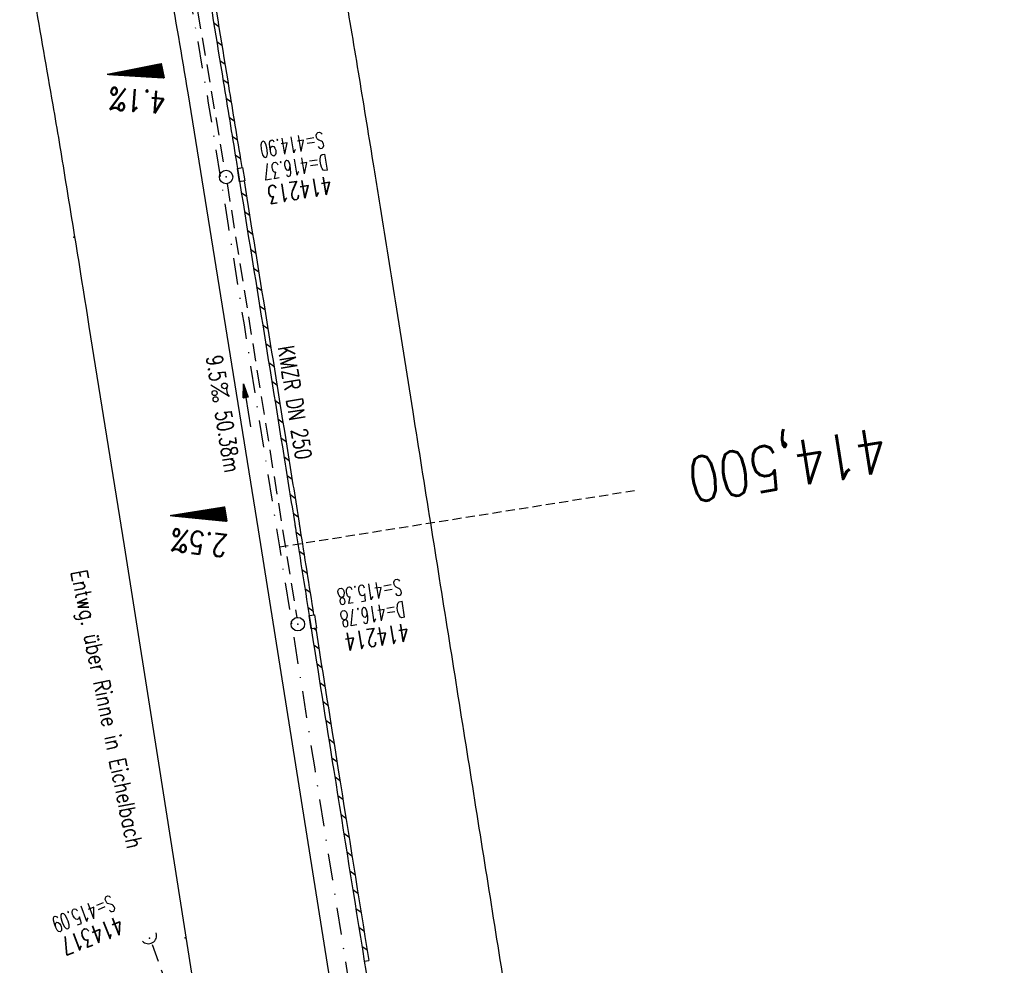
# Model space of a CAD drawing. Extents: x 447426 to 448116, y 440349 to 441552.
# Tile 5 of 21: x 447787 to 447896, y 440822 to 440928. Entities that reach past the tile are written whole.
import ezdxf
from ezdxf.enums import TextEntityAlignment as Align

# ---------------------------------------------------------------- set-up
doc = ezdxf.new("R2010")
doc.units = 0
doc.header["$LTSCALE"] = 2
doc.header["$MEASUREMENT"] = 0
for name, pattern in [('AUSGEZOGEN', [0]), ('GESTRICH-X2', [1.5, 1, -0.5]), ('GESTRICHELT', [0.75, 0.5, -0.25]), ('STRICHPT-X3', [3, 1.5, -0.75, 0, -0.75])]:
    doc.linetypes.add(name, pattern=pattern)
doc.layers.get('0').update_dxf_attribs({"linetype": 'AUSGEZOGEN'})
for name, color, linetype in [('ACHSE', 250, 'STRICHPT-X3'), ('FBR', 8, 'CONTINUOUS'), ('GEF', 7, 'CONTINUOUS'), ('HEKTOM', 250, 'GESTRICHELT'), ('KANAL', 7, 'GESTRICH-X2'), ('PFEIL', 7, 'CONTINUOUS'), ('PKT', 7, 'CONTINUOUS'), ('SCHACHTNR', 6, 'CONTINUOUS'), ('SCHLITZRINNE', 8, 'AUSGEZOGEN'), ('SCHRIFT', 7, 'AUSGEZOGEN'), ('SCHSYMBOL', 7, 'AUSGEZOGEN'), ('TEXTO', 4, 'CONTINUOUS'), ('TEXTU', 4, 'CONTINUOUS')]:
    doc.layers.add(name, color=color, linetype=linetype)
doc.styles.add('ROMANS', font='romans.shx', dxfattribs={"width": 0.8})

# ---------------------------------------------------------------- blocks, each defined once
blk = doc.blocks.new('42')
at = {"color": 0}
blk.add_arc((-0.02, -0.31), 0.91, 12.5363, 167.4637, dxfattribs=at)
blk.add_point((0, 0), dxfattribs=at)
blk = doc.blocks.new('GST')
at = {"color": 0}
blk.add_circle((0, 0), 0.75, dxfattribs=at)
blk.add_point((0, 0), dxfattribs=at)
blk = doc.blocks.new('PROM')
blk.add_line((1.57, 1.82), (0.02, 0.02))
for centre, radius in [((0.32, 1.51), 0.317), ((0.94, 0.29), 0.283), ((1.64, 0.29), 0.283)]:
    blk.add_circle(centre, radius)
blk.add_arc((0.99, 2.68), 1.03, 239.1414, 303.3549)
blk = doc.blocks.new('PFEIL2')
at = {"color": 0}
for p, q in [((0.88, 0), (-2.4, -0.01)), ((0.88, -0.27), (0.88, 0.28)), ((0.88, 0.28), (2.43, 0.01)), ((0.91, 0.27), (0.88, 0.26)), ((0.97, 0.26), (0.88, 0.25)), ((1.02, 0.25), (0.88, 0.23)), ((1.07, 0.24), (0.88, 0.21)), ((1.13, 0.23), (0.88, 0.19)), ((1.18, 0.22), (0.88, 0.17)), ((1.24, 0.21), (0.88, 0.15)), ((1.29, 0.21), (0.88, 0.14)), ((1.34, 0.2), (0.88, 0.12)), ((1.4, 0.19), (0.88, 0.1)), ((1.45, 0.18), (0.88, 0.08)), ((1.51, 0.17), (0.88, 0.06)), ((1.56, 0.16), (0.88, 0.04)), ((1.61, 0.15), (0.88, 0.02)), ((1.67, 0.14), (0.88, 0.01)), ((1.72, 0.13), (0.88, -0.01)), ((1.78, 0.12), (0.88, -0.03)), ((1.83, 0.11), (0.88, -0.05)), ((1.88, 0.1), (0.88, -0.07)), ((1.94, 0.09), (0.88, -0.09)), ((2.05, 0.08), (0.88, -0.12)), ((1.99, 0.08), (0.88, -0.11)), ((2.1, 0.07), (0.88, -0.14)), ((2.15, 0.06), (0.88, -0.16)), ((2.21, 0.05), (0.88, -0.18)), ((2.26, 0.04), (0.88, -0.2)), ((2.32, 0.03), (0.88, -0.22)), ((2.37, 0.02), (0.88, -0.23)), ((2.42, 0.01), (0.88, -0.25)), ((2.43, 0.01), (0.88, -0.27))]:
    blk.add_line(p, q, dxfattribs=at)
blk = doc.blocks.new('*X5')
at = {"color": 0}
for p, q in [((725.83, 193.84), (727.44, 195.45)), ((725.83, 193.85), (727.43, 195.45)), ((725.83, 193.86), (727.42, 195.45)), ((725.83, 193.87), (727.41, 195.45)), ((725.83, 193.88), (727.4, 195.45)), ((725.83, 193.89), (727.39, 195.45)), ((725.83, 193.9), (727.38, 195.45)), ((725.83, 193.91), (727.37, 195.45)), ((725.83, 193.91), (727.37, 195.45)), ((725.83, 193.92), (727.36, 195.45)), ((725.83, 193.93), (727.35, 195.45)), ((725.83, 193.94), (727.34, 195.45)), ((725.83, 193.95), (727.33, 195.45)), ((725.83, 193.96), (727.32, 195.45)), ((725.83, 193.97), (727.31, 195.45)), ((725.83, 193.98), (727.3, 195.45)), ((725.83, 193.99), (727.29, 195.45)), ((725.83, 193.99), (727.29, 195.45)), ((725.83, 194), (727.28, 195.45)), ((725.83, 194.01), (727.27, 195.45)), ((725.83, 194.02), (727.26, 195.45)), ((725.83, 194.03), (727.25, 195.45)), ((725.83, 194.04), (727.24, 195.45)), ((725.83, 194.05), (727.23, 195.45)), ((725.83, 194.06), (727.22, 195.45)), ((725.83, 194.06), (727.21, 195.45)), ((725.83, 194.07), (727.21, 195.45)), ((725.83, 194.08), (727.2, 195.45)), ((725.83, 194.09), (727.19, 195.45)), ((725.83, 194.1), (727.18, 195.45)), ((725.83, 194.11), (727.17, 195.45)), ((725.83, 194.12), (727.16, 195.45)), ((725.83, 194.13), (727.15, 195.45)), ((725.83, 194.14), (727.14, 195.45)), ((725.83, 194.14), (727.14, 195.45)), ((725.83, 194.15), (727.13, 195.45)), ((725.83, 194.16), (727.12, 195.45)), ((725.83, 194.17), (727.11, 195.45)), ((725.83, 194.18), (727.1, 195.45)), ((725.83, 194.19), (727.09, 195.45)), ((725.83, 194.2), (727.08, 195.45)), ((725.83, 194.21), (727.07, 195.45)), ((725.83, 194.21), (727.06, 195.45)), ((725.83, 194.22), (727.06, 195.45)), ((725.83, 194.23), (727.05, 195.45)), ((725.83, 194.24), (727.04, 195.45)), ((725.83, 194.25), (727.03, 195.45)), ((725.83, 194.26), (727.02, 195.45)), ((725.83, 194.27), (727.01, 195.45)), ((725.83, 194.28), (727, 195.45)), ((725.83, 194.29), (726.99, 195.45)), ((725.83, 194.29), (726.99, 195.45)), ((725.83, 194.3), (726.98, 195.45)), ((725.83, 194.31), (726.97, 195.45)), ((725.83, 194.32), (726.96, 195.45)), ((725.83, 194.33), (726.95, 195.45)), ((725.83, 194.34), (726.94, 195.45)), ((725.83, 194.35), (726.93, 195.45)), ((725.83, 194.36), (726.92, 195.45)), ((725.83, 194.37), (726.91, 195.45)), ((725.83, 194.37), (726.91, 195.45)), ((725.83, 194.38), (726.9, 195.45)), ((725.83, 194.39), (726.89, 195.45)), ((725.83, 194.4), (726.88, 195.45)), ((725.83, 194.41), (726.87, 195.45)), ((725.83, 194.42), (726.86, 195.45)), ((725.83, 194.43), (726.85, 195.45)), ((725.83, 194.44), (726.84, 195.45)), ((725.83, 194.44), (726.83, 195.45)), ((725.83, 194.45), (726.83, 195.45)), ((725.83, 194.46), (726.82, 195.45)), ((725.83, 194.47), (726.81, 195.45)), ((725.83, 194.48), (726.8, 195.45)), ((725.83, 194.49), (726.79, 195.45)), ((725.83, 194.5), (726.78, 195.45)), ((725.83, 194.51), (726.77, 195.45)), ((725.83, 194.52), (726.76, 195.45)), ((725.83, 194.52), (726.76, 195.45)), ((725.83, 194.53), (726.75, 195.45)), ((725.83, 194.54), (726.74, 195.45)), ((725.83, 194.55), (726.73, 195.45)), ((725.83, 194.56), (726.72, 195.45)), ((725.83, 194.57), (726.71, 195.45)), ((725.83, 194.58), (726.7, 195.45)), ((725.83, 194.59), (726.69, 195.45)), ((725.83, 194.59), (726.68, 195.45)), ((725.83, 194.6), (726.68, 195.45)), ((725.83, 194.61), (726.67, 195.45)), ((725.83, 194.62), (726.66, 195.45)), ((725.83, 194.63), (726.65, 195.45)), ((725.83, 194.64), (726.64, 195.45)), ((725.83, 194.65), (726.63, 195.45)), ((725.83, 194.66), (726.62, 195.45)), ((725.83, 194.67), (726.61, 195.45)), ((725.83, 194.67), (726.61, 195.45)), ((725.83, 194.68), (726.6, 195.45)), ((725.83, 194.69), (726.59, 195.45)), ((725.83, 194.7), (726.58, 195.45)), ((725.83, 194.71), (726.57, 195.45)), ((725.83, 194.72), (726.56, 195.45)), ((725.83, 194.73), (726.55, 195.45)), ((725.83, 194.74), (726.54, 195.45)), ((725.83, 194.75), (726.53, 195.45)), ((725.83, 194.75), (726.53, 195.45)), ((725.83, 194.76), (726.52, 195.45)), ((725.83, 194.77), (726.51, 195.45)), ((725.83, 194.78), (726.5, 195.45)), ((725.83, 194.79), (726.49, 195.45)), ((725.83, 194.8), (726.48, 195.45)), ((725.83, 194.81), (726.47, 195.45)), ((725.83, 194.82), (726.46, 195.45)), ((725.83, 194.82), (726.45, 195.45)), ((725.83, 194.83), (726.45, 195.45)), ((725.83, 194.84), (726.44, 195.45)), ((725.83, 194.85), (726.43, 195.45)), ((725.83, 194.86), (726.42, 195.45)), ((725.83, 194.87), (726.41, 195.45)), ((725.83, 194.88), (726.4, 195.45)), ((725.83, 194.89), (726.39, 195.45)), ((725.83, 194.9), (726.38, 195.45)), ((725.83, 194.9), (726.38, 195.45)), ((725.83, 194.91), (726.37, 195.45)), ((725.83, 194.92), (726.36, 195.45)), ((725.83, 194.93), (726.35, 195.45)), ((725.83, 194.94), (726.34, 195.45)), ((725.83, 194.95), (726.33, 195.45)), ((725.83, 194.96), (726.32, 195.45)), ((725.83, 194.97), (726.31, 195.45)), ((725.83, 194.98), (726.3, 195.45)), ((725.83, 194.98), (726.3, 195.45)), ((725.83, 194.99), (726.29, 195.45)), ((725.83, 195), (726.28, 195.45)), ((725.83, 195.01), (726.27, 195.45)), ((725.83, 195.02), (726.26, 195.45)), ((725.83, 195.03), (726.25, 195.45)), ((725.83, 195.04), (726.24, 195.45)), ((725.83, 195.05), (726.23, 195.45)), ((725.83, 195.05), (726.22, 195.45)), ((725.83, 195.06), (726.22, 195.45)), ((725.83, 195.07), (726.21, 195.45)), ((725.83, 195.08), (726.2, 195.45)), ((725.83, 195.09), (726.19, 195.45)), ((725.83, 195.1), (726.18, 195.45)), ((725.83, 195.11), (726.17, 195.45)), ((725.83, 195.12), (726.16, 195.45)), ((725.83, 195.13), (726.15, 195.45)), ((725.83, 195.13), (726.15, 195.45)), ((725.83, 195.14), (726.14, 195.45)), ((725.83, 195.15), (726.13, 195.45)), ((725.83, 195.16), (726.12, 195.45)), ((725.83, 195.17), (726.11, 195.45)), ((725.83, 195.18), (726.1, 195.45)), ((725.83, 195.19), (726.09, 195.45)), ((725.83, 195.2), (726.08, 195.45)), ((725.83, 195.2), (726.07, 195.45)), ((725.83, 195.21), (726.07, 195.45)), ((725.83, 195.22), (726.06, 195.45)), ((725.83, 195.23), (726.05, 195.45)), ((725.83, 195.24), (726.04, 195.45)), ((725.83, 195.25), (726.03, 195.45)), ((725.83, 195.26), (726.02, 195.45)), ((725.83, 195.27), (726.01, 195.45)), ((725.83, 195.28), (726, 195.45)), ((725.83, 195.28), (726, 195.45)), ((725.83, 195.29), (725.99, 195.45)), ((725.83, 195.3), (725.98, 195.45)), ((725.83, 195.31), (725.97, 195.45)), ((725.83, 195.32), (725.96, 195.45)), ((725.83, 195.33), (725.95, 195.45)), ((725.83, 195.34), (725.94, 195.45)), ((725.83, 195.35), (725.93, 195.45)), ((725.83, 195.36), (725.92, 195.45)), ((725.83, 195.36), (725.92, 195.45)), ((725.83, 195.37), (725.91, 195.45)), ((725.83, 195.38), (725.9, 195.45)), ((725.83, 195.39), (725.89, 195.45)), ((725.83, 195.4), (725.88, 195.45)), ((725.83, 195.41), (725.87, 195.45)), ((725.83, 195.42), (725.86, 195.45)), ((725.83, 195.43), (725.85, 195.45)), ((725.83, 195.43), (725.84, 195.45)), ((725.83, 195.44), (725.84, 195.45)), ((725.83, 193.83), (727.43, 195.43)), ((725.83, 193.82), (727.43, 195.42)), ((725.83, 193.81), (727.43, 195.41)), ((725.83, 193.8), (727.42, 195.4)), ((725.83, 193.79), (727.42, 195.38)), ((725.83, 193.78), (727.42, 195.37)), ((725.83, 193.77), (727.41, 195.36)), ((725.83, 193.76), (727.41, 195.35)), ((725.83, 193.76), (727.41, 195.34)), ((725.83, 193.75), (727.4, 195.32)), ((725.83, 193.74), (727.4, 195.31)), ((725.83, 193.73), (727.4, 195.3)), ((725.83, 193.72), (727.4, 195.29)), ((725.83, 193.71), (727.39, 195.28)), ((725.83, 193.7), (727.39, 195.26)), ((725.83, 193.69), (727.39, 195.25)), ((725.83, 193.68), (727.38, 195.24)), ((725.83, 193.68), (727.38, 195.23)), ((725.83, 193.67), (727.38, 195.22)), ((725.83, 193.66), (727.37, 195.2)), ((725.83, 193.65), (727.37, 195.19)), ((725.83, 193.64), (727.37, 195.18)), ((725.83, 193.63), (727.36, 195.17)), ((725.83, 193.62), (727.36, 195.16)), ((725.83, 193.61), (727.36, 195.14)), ((725.83, 193.61), (727.35, 195.13)), ((725.83, 193.6), (727.35, 195.12)), ((725.83, 193.59), (727.35, 195.11)), ((725.83, 193.58), (727.34, 195.1)), ((725.83, 193.57), (727.34, 195.08)), ((725.83, 193.56), (727.34, 195.07)), ((725.83, 193.55), (727.34, 195.06)), ((725.83, 193.54), (727.33, 195.05)), ((725.83, 193.53), (727.33, 195.04)), ((725.83, 193.53), (727.33, 195.02)), ((725.83, 193.52), (727.32, 195.01)), ((725.83, 193.51), (727.32, 195)), ((725.83, 193.5), (727.32, 194.99)), ((725.83, 193.49), (727.31, 194.98)), ((725.83, 193.48), (727.31, 194.96)), ((725.83, 193.47), (727.31, 194.95)), ((725.83, 193.46), (727.3, 194.94)), ((725.83, 193.45), (727.3, 194.93)), ((725.83, 193.45), (727.3, 194.92)), ((725.83, 193.44), (727.29, 194.91)), ((725.83, 193.43), (727.29, 194.89)), ((725.83, 193.42), (727.29, 194.88)), ((725.83, 193.41), (727.29, 194.87)), ((725.83, 193.4), (727.28, 194.86)), ((725.83, 193.39), (727.28, 194.85)), ((725.83, 193.38), (727.28, 194.83)), ((725.83, 193.38), (727.27, 194.82)), ((725.83, 193.37), (727.27, 194.81)), ((725.83, 193.36), (727.27, 194.8)), ((725.83, 193.35), (727.26, 194.79)), ((725.83, 193.34), (727.26, 194.77)), ((725.83, 193.33), (727.26, 194.76)), ((725.83, 193.32), (727.25, 194.75)), ((725.83, 193.31), (727.25, 194.74)), ((725.83, 193.3), (727.25, 194.73)), ((725.83, 193.3), (727.24, 194.71)), ((725.83, 193.29), (727.24, 194.7)), ((725.83, 193.28), (727.24, 194.69)), ((725.83, 193.27), (727.23, 194.68)), ((725.83, 193.26), (727.23, 194.67)), ((725.83, 193.25), (727.23, 194.65)), ((725.83, 193.24), (727.23, 194.64)), ((725.83, 193.23), (727.22, 194.63)), ((725.83, 193.22), (727.22, 194.62)), ((725.83, 193.22), (727.22, 194.61)), ((725.83, 193.21), (727.21, 194.59)), ((725.83, 193.2), (727.21, 194.58)), ((725.83, 193.19), (727.21, 194.57)), ((725.83, 193.18), (727.2, 194.56)), ((725.83, 193.17), (727.2, 194.55)), ((725.83, 193.16), (727.2, 194.53)), ((725.83, 193.15), (727.19, 194.52)), ((725.83, 193.15), (727.19, 194.51)), ((725.83, 193.14), (727.19, 194.5)), ((725.83, 193.13), (727.18, 194.49)), ((725.83, 193.12), (727.18, 194.47)), ((725.83, 193.11), (727.18, 194.46)), ((725.83, 193.1), (727.17, 194.45)), ((725.83, 193.09), (727.17, 194.44)), ((725.83, 193.08), (727.17, 194.43)), ((725.83, 193.07), (727.17, 194.41)), ((725.83, 193.07), (727.16, 194.4)), ((725.83, 193.06), (727.16, 194.39)), ((725.83, 193.05), (727.16, 194.38)), ((725.83, 193.04), (727.15, 194.37)), ((725.83, 193.03), (727.15, 194.35)), ((725.83, 193.02), (727.15, 194.34)), ((725.83, 193.01), (727.14, 194.33)), ((725.83, 193), (727.14, 194.32)), ((725.83, 193), (727.14, 194.31)), ((725.83, 192.99), (727.13, 194.29)), ((725.83, 192.98), (727.13, 194.28)), ((725.83, 192.97), (727.13, 194.27)), ((725.83, 192.96), (727.12, 194.26)), ((725.83, 192.95), (727.12, 194.25)), ((725.83, 192.94), (727.12, 194.23)), ((725.83, 192.93), (727.11, 194.22)), ((725.83, 192.92), (727.11, 194.21)), ((725.83, 192.92), (727.11, 194.2)), ((725.83, 192.91), (727.11, 194.19)), ((725.83, 192.9), (727.1, 194.17)), ((725.83, 192.89), (727.1, 194.16)), ((725.83, 192.88), (727.1, 194.15)), ((725.83, 192.87), (727.09, 194.14)), ((725.83, 192.86), (727.09, 194.13)), ((725.83, 192.85), (727.09, 194.11)), ((725.83, 192.84), (727.08, 194.1)), ((725.83, 192.84), (727.08, 194.09)), ((725.83, 192.83), (727.08, 194.08)), ((725.83, 192.82), (727.07, 194.07)), ((725.83, 192.81), (727.07, 194.05)), ((725.83, 192.8), (727.07, 194.04)), ((725.83, 192.79), (727.06, 194.03)), ((725.83, 192.78), (727.06, 194.02)), ((725.83, 192.77), (727.06, 194.01)), ((725.83, 192.77), (727.05, 193.99)), ((725.83, 192.76), (727.05, 193.98)), ((725.83, 192.75), (727.05, 193.97)), ((725.83, 192.74), (727.05, 193.96)), ((725.83, 192.73), (727.04, 193.95)), ((725.83, 192.72), (727.04, 193.93)), ((725.83, 192.71), (727.04, 193.92)), ((725.83, 192.7), (727.03, 193.91)), ((725.83, 192.69), (727.03, 193.9)), ((725.83, 192.69), (727.03, 193.89)), ((725.83, 192.68), (727.02, 193.87)), ((725.83, 192.67), (727.02, 193.86)), ((725.83, 192.66), (727.02, 193.85)), ((725.83, 192.65), (727.01, 193.84)), ((725.83, 192.64), (727.01, 193.83)), ((725.83, 192.63), (727.01, 193.81)), ((725.83, 192.62), (727, 193.8)), ((725.83, 192.62), (727, 193.79)), ((725.83, 192.61), (727, 193.78)), ((725.83, 192.6), (726.99, 193.77)), ((725.83, 192.59), (726.99, 193.75)), ((725.83, 192.58), (726.99, 193.74)), ((725.83, 192.57), (726.99, 193.73)), ((725.83, 192.56), (726.98, 193.72)), ((725.83, 192.55), (726.98, 193.71)), ((725.83, 192.54), (726.98, 193.69)), ((725.83, 192.54), (726.97, 193.68)), ((725.83, 192.53), (726.97, 193.67)), ((725.83, 192.52), (726.97, 193.66)), ((725.83, 192.51), (726.96, 193.65)), ((725.83, 192.5), (726.96, 193.63)), ((725.83, 192.49), (726.96, 193.62)), ((725.83, 192.48), (726.95, 193.61)), ((725.83, 192.47), (726.95, 193.6)), ((725.83, 192.46), (726.95, 193.59)), ((725.83, 192.46), (726.94, 193.57)), ((725.83, 192.45), (726.94, 193.56)), ((725.83, 192.44), (726.94, 193.55)), ((725.83, 192.43), (726.94, 193.54)), ((725.83, 192.42), (726.93, 193.53)), ((725.83, 192.41), (726.93, 193.51)), ((725.83, 192.4), (726.93, 193.5)), ((725.83, 192.39), (726.92, 193.49)), ((725.83, 192.39), (726.92, 193.48)), ((725.83, 192.38), (726.92, 193.47)), ((725.83, 192.37), (726.91, 193.45)), ((725.83, 192.36), (726.91, 193.44)), ((725.83, 192.35), (726.91, 193.43)), ((725.83, 192.34), (726.9, 193.42)), ((725.83, 192.33), (726.9, 193.41)), ((725.83, 192.32), (726.9, 193.39)), ((725.83, 192.31), (726.89, 193.38)), ((725.83, 192.31), (726.89, 193.37)), ((725.83, 192.3), (726.89, 193.36)), ((725.83, 192.29), (726.88, 193.35)), ((725.83, 192.28), (726.88, 193.33)), ((725.83, 192.27), (726.88, 193.32)), ((725.83, 192.26), (726.88, 193.31)), ((725.83, 192.25), (726.87, 193.3)), ((725.83, 192.24), (726.87, 193.29)), ((725.83, 192.24), (726.87, 193.27)), ((725.83, 192.23), (726.86, 193.26)), ((725.83, 192.22), (726.86, 193.25)), ((725.83, 192.21), (726.86, 193.24)), ((725.83, 192.2), (726.85, 193.23)), ((725.83, 192.19), (726.85, 193.21)), ((725.83, 192.18), (726.85, 193.2)), ((725.83, 192.17), (726.84, 193.19)), ((725.83, 192.16), (726.84, 193.18)), ((725.83, 192.16), (726.84, 193.17)), ((725.83, 192.15), (726.83, 193.15)), ((725.83, 192.14), (726.83, 193.14)), ((725.83, 192.13), (726.83, 193.13)), ((725.83, 192.12), (726.82, 193.12)), ((725.83, 192.11), (726.82, 193.11)), ((725.83, 192.1), (726.82, 193.09)), ((725.83, 192.09), (726.82, 193.08)), ((725.83, 192.08), (726.81, 193.07)), ((725.83, 192.08), (726.81, 193.06)), ((725.83, 192.07), (726.81, 193.05)), ((725.83, 192.06), (726.8, 193.03)), ((725.83, 192.05), (726.8, 193.02)), ((725.83, 192.04), (726.8, 193.01)), ((725.83, 192.03), (726.79, 193)), ((725.83, 192.02), (726.79, 192.99)), ((725.83, 192.01), (726.79, 192.97)), ((725.83, 192.01), (726.78, 192.96)), ((725.83, 192), (726.78, 192.95)), ((725.83, 191.99), (726.78, 192.94)), ((725.83, 191.98), (726.77, 192.93)), ((725.83, 191.97), (726.77, 192.91)), ((725.83, 191.96), (726.77, 192.9)), ((725.83, 191.95), (726.76, 192.89)), ((725.83, 191.94), (726.76, 192.88)), ((725.83, 191.93), (726.76, 192.87)), ((725.83, 191.93), (726.76, 192.85)), ((725.83, 191.92), (726.75, 192.84)), ((725.83, 191.91), (726.75, 192.83)), ((725.83, 191.9), (726.75, 192.82)), ((725.83, 191.89), (726.74, 192.81)), ((725.83, 191.88), (726.74, 192.79)), ((725.83, 191.87), (726.74, 192.78)), ((725.83, 191.86), (726.73, 192.77)), ((725.83, 191.85), (726.73, 192.76)), ((725.83, 191.85), (726.73, 192.75)), ((725.83, 191.84), (726.72, 192.73)), ((725.83, 191.83), (726.72, 192.72)), ((725.83, 191.82), (726.72, 192.71)), ((725.83, 191.81), (726.71, 192.7)), ((725.83, 191.8), (726.71, 192.69)), ((725.83, 191.79), (726.71, 192.67)), ((725.83, 191.78), (726.7, 192.66)), ((725.83, 191.78), (726.7, 192.65)), ((725.83, 191.77), (726.7, 192.64)), ((725.83, 191.76), (726.7, 192.63)), ((725.83, 191.75), (726.69, 192.61)), ((725.83, 191.74), (726.69, 192.6)), ((725.83, 191.73), (726.69, 192.59)), ((725.83, 191.72), (726.68, 192.58)), ((725.83, 191.71), (726.68, 192.57)), ((725.83, 191.7), (726.68, 192.55)), ((725.83, 191.7), (726.67, 192.54)), ((725.83, 191.69), (726.67, 192.53)), ((725.83, 191.68), (726.67, 192.52)), ((725.83, 191.67), (726.66, 192.51)), ((725.83, 191.66), (726.66, 192.49)), ((725.83, 191.65), (726.66, 192.48)), ((725.83, 191.64), (726.65, 192.47)), ((725.83, 191.63), (726.65, 192.46)), ((725.83, 191.63), (726.65, 192.45)), ((725.83, 191.62), (726.64, 192.43)), ((725.83, 191.61), (726.64, 192.42)), ((725.83, 191.6), (726.64, 192.41)), ((725.83, 191.59), (726.64, 192.4)), ((725.83, 191.58), (726.63, 192.39)), ((725.83, 191.57), (726.63, 192.37)), ((725.83, 191.56), (726.63, 192.36)), ((725.83, 191.55), (726.62, 192.35)), ((725.83, 191.55), (726.62, 192.34)), ((725.83, 191.54), (726.62, 192.33)), ((725.83, 191.53), (726.61, 192.31)), ((725.83, 191.52), (726.61, 192.3)), ((725.83, 191.51), (726.61, 192.29)), ((725.83, 191.5), (726.6, 192.28)), ((725.83, 191.49), (726.6, 192.27)), ((725.83, 191.48), (726.6, 192.25)), ((725.83, 191.47), (726.59, 192.24)), ((725.83, 191.47), (726.59, 192.23)), ((725.83, 191.46), (726.59, 192.22)), ((725.83, 191.45), (726.59, 192.21)), ((725.83, 191.44), (726.58, 192.19)), ((725.83, 191.43), (726.58, 192.18)), ((725.83, 191.42), (726.58, 192.17)), ((725.83, 191.41), (726.57, 192.16)), ((725.83, 191.4), (726.57, 192.15)), ((725.83, 191.4), (726.57, 192.13)), ((725.83, 191.39), (726.56, 192.12)), ((725.83, 191.38), (726.56, 192.11)), ((725.83, 191.37), (726.56, 192.1)), ((725.83, 191.36), (726.55, 192.09)), ((725.83, 191.35), (726.55, 192.07)), ((725.83, 191.34), (726.55, 192.06)), ((725.83, 191.33), (726.54, 192.05)), ((725.83, 191.32), (726.54, 192.04)), ((725.83, 191.32), (726.54, 192.03)), ((725.83, 191.31), (726.53, 192.01)), ((725.83, 191.3), (726.53, 192)), ((725.83, 191.29), (726.53, 191.99)), ((725.83, 191.28), (726.53, 191.98)), ((725.83, 191.27), (726.52, 191.97)), ((725.83, 191.26), (726.52, 191.95)), ((725.83, 191.25), (726.52, 191.94)), ((725.83, 191.25), (726.51, 191.93)), ((725.83, 191.24), (726.51, 191.92)), ((725.83, 191.23), (726.51, 191.91)), ((725.83, 191.22), (726.5, 191.89)), ((725.83, 191.21), (726.5, 191.88)), ((725.83, 191.2), (726.5, 191.87)), ((725.83, 191.19), (726.49, 191.86)), ((725.83, 191.18), (726.49, 191.85)), ((725.83, 191.17), (726.49, 191.84)), ((725.83, 191.17), (726.48, 191.82)), ((725.83, 191.16), (726.48, 191.81)), ((725.83, 191.15), (726.48, 191.8)), ((725.83, 191.14), (726.47, 191.79)), ((725.83, 191.13), (726.47, 191.78)), ((725.83, 191.12), (726.47, 191.76)), ((725.83, 191.11), (726.47, 191.75)), ((725.83, 191.1), (726.46, 191.74)), ((725.83, 191.09), (726.46, 191.73)), ((725.83, 191.09), (726.46, 191.72)), ((725.83, 191.08), (726.45, 191.7)), ((725.83, 191.07), (726.45, 191.69)), ((725.83, 191.06), (726.45, 191.68)), ((725.83, 191.05), (726.44, 191.67)), ((725.83, 191.04), (726.44, 191.66)), ((725.83, 191.03), (726.44, 191.64)), ((725.83, 191.02), (726.43, 191.63)), ((725.83, 191.02), (726.43, 191.62)), ((725.83, 191.01), (726.43, 191.61)), ((725.83, 191), (726.42, 191.6)), ((725.83, 190.99), (726.42, 191.58)), ((725.83, 190.98), (726.42, 191.57)), ((725.83, 190.97), (726.41, 191.56)), ((725.83, 190.96), (726.41, 191.55)), ((725.83, 190.95), (726.41, 191.54)), ((725.83, 190.94), (726.41, 191.52)), ((725.83, 190.94), (726.4, 191.51)), ((725.83, 190.93), (726.4, 191.5)), ((725.83, 190.92), (726.4, 191.49)), ((725.83, 190.91), (726.39, 191.48)), ((725.83, 190.9), (726.39, 191.46)), ((725.83, 190.89), (726.39, 191.45)), ((725.83, 190.88), (726.38, 191.44)), ((725.83, 190.87), (726.38, 191.43)), ((725.83, 190.87), (726.38, 191.42)), ((725.83, 190.86), (726.37, 191.4)), ((725.83, 190.85), (726.37, 191.39)), ((725.83, 190.84), (726.37, 191.38)), ((725.83, 190.83), (726.36, 191.37)), ((725.83, 190.82), (726.36, 191.36)), ((725.83, 190.81), (726.36, 191.34)), ((725.83, 190.8), (726.35, 191.33)), ((725.83, 190.79), (726.35, 191.32)), ((725.83, 190.79), (726.35, 191.31)), ((725.83, 190.78), (726.35, 191.3)), ((725.83, 190.77), (726.34, 191.28)), ((725.83, 190.76), (726.34, 191.27)), ((725.83, 190.75), (726.34, 191.26)), ((725.83, 190.74), (726.33, 191.25)), ((725.83, 190.73), (726.33, 191.24)), ((725.83, 190.72), (726.33, 191.22)), ((725.83, 190.71), (726.32, 191.21)), ((725.83, 190.71), (726.32, 191.2)), ((725.83, 190.7), (726.32, 191.19)), ((725.83, 190.69), (726.31, 191.18)), ((725.83, 190.68), (726.31, 191.16)), ((725.83, 190.67), (726.31, 191.15)), ((725.83, 190.66), (726.3, 191.14)), ((725.83, 190.65), (726.3, 191.13)), ((725.83, 190.64), (726.3, 191.12)), ((725.83, 190.64), (726.29, 191.1)), ((725.83, 190.63), (726.29, 191.09)), ((725.83, 190.62), (726.29, 191.08)), ((725.83, 190.61), (726.29, 191.07)), ((725.83, 190.6), (726.28, 191.06)), ((725.83, 190.59), (726.28, 191.04)), ((725.83, 190.58), (726.28, 191.03)), ((725.83, 190.57), (726.27, 191.02)), ((725.83, 190.56), (726.27, 191.01)), ((725.83, 190.56), (726.27, 191)), ((725.83, 190.55), (726.26, 190.98)), ((725.83, 190.54), (726.26, 190.97)), ((725.83, 190.53), (726.26, 190.96)), ((725.83, 190.52), (726.25, 190.95)), ((725.83, 190.51), (726.25, 190.94)), ((725.83, 190.5), (726.25, 190.92)), ((725.83, 190.49), (726.24, 190.91)), ((725.83, 190.48), (726.24, 190.9)), ((725.83, 190.48), (726.24, 190.89)), ((725.83, 190.47), (726.24, 190.88)), ((725.83, 190.46), (726.23, 190.86)), ((725.83, 190.45), (726.23, 190.85)), ((725.83, 190.44), (726.23, 190.84)), ((725.83, 190.43), (726.22, 190.83)), ((725.83, 190.42), (726.22, 190.82)), ((725.83, 190.41), (726.22, 190.8)), ((725.83, 190.41), (726.21, 190.79)), ((725.83, 190.4), (726.21, 190.78)), ((725.83, 190.39), (726.21, 190.77)), ((725.83, 190.38), (726.2, 190.76)), ((725.83, 190.37), (726.2, 190.74)), ((725.83, 190.36), (726.2, 190.73)), ((725.83, 190.35), (726.19, 190.72)), ((725.83, 190.34), (726.19, 190.71)), ((725.83, 190.33), (726.19, 190.7)), ((725.83, 190.33), (726.18, 190.68)), ((725.83, 190.32), (726.18, 190.67)), ((725.83, 190.31), (726.18, 190.66)), ((725.83, 190.3), (726.18, 190.65)), ((725.83, 190.29), (726.17, 190.64)), ((725.83, 190.28), (726.17, 190.62)), ((725.83, 190.27), (726.17, 190.61)), ((725.83, 190.26), (726.16, 190.6)), ((725.83, 190.26), (726.16, 190.59)), ((725.83, 190.25), (726.16, 190.58)), ((725.83, 190.24), (726.15, 190.56)), ((725.83, 190.23), (726.15, 190.55)), ((725.83, 190.22), (726.15, 190.54)), ((725.83, 190.21), (726.14, 190.53)), ((725.83, 190.2), (726.14, 190.52)), ((725.83, 190.19), (726.14, 190.5)), ((725.83, 190.18), (726.13, 190.49)), ((725.83, 190.18), (726.13, 190.48)), ((725.83, 190.17), (726.13, 190.47)), ((725.83, 190.16), (726.12, 190.46)), ((725.83, 190.15), (726.12, 190.44)), ((725.83, 190.14), (726.12, 190.43)), ((725.83, 190.13), (726.12, 190.42)), ((725.83, 190.12), (726.11, 190.41)), ((725.83, 190.11), (726.11, 190.4)), ((725.83, 190.1), (726.11, 190.38)), ((725.83, 190.1), (726.1, 190.37)), ((725.83, 190.09), (726.1, 190.36)), ((725.83, 190.08), (726.1, 190.35)), ((725.83, 190.07), (726.09, 190.34)), ((725.83, 190.06), (726.09, 190.32)), ((725.83, 190.05), (726.09, 190.31)), ((725.83, 190.04), (726.08, 190.3)), ((725.83, 190.03), (726.08, 190.29)), ((725.83, 190.03), (726.08, 190.28)), ((725.83, 190.02), (726.07, 190.26)), ((725.83, 190.01), (726.07, 190.25)), ((725.83, 190), (726.07, 190.24)), ((725.83, 189.99), (726.06, 190.23)), ((725.83, 189.98), (726.06, 190.22)), ((725.83, 189.97), (726.06, 190.2)), ((725.83, 189.96), (726.06, 190.19)), ((725.83, 189.95), (726.05, 190.18)), ((725.83, 189.95), (726.05, 190.17)), ((725.83, 189.94), (726.05, 190.16)), ((725.83, 189.93), (726.04, 190.14)), ((725.83, 189.92), (726.04, 190.13)), ((725.83, 189.91), (726.04, 190.12)), ((725.83, 189.9), (726.03, 190.11)), ((725.83, 189.89), (726.03, 190.1)), ((725.83, 189.88), (726.03, 190.08)), ((725.83, 189.88), (726.02, 190.07)), ((725.83, 189.87), (726.02, 190.06)), ((725.83, 189.86), (726.02, 190.05)), ((725.83, 189.85), (726.01, 190.04)), ((725.83, 189.84), (726.01, 190.02)), ((725.83, 189.83), (726.01, 190.01)), ((725.83, 189.82), (726, 190)), ((725.83, 189.81), (726, 189.99)), ((725.83, 189.8), (726, 189.98)), ((725.83, 189.8), (726, 189.96)), ((725.83, 189.79), (725.99, 189.95)), ((725.83, 189.78), (725.99, 189.94)), ((725.83, 189.77), (725.99, 189.93)), ((725.83, 189.76), (725.98, 189.92)), ((725.83, 189.75), (725.98, 189.9)), ((725.83, 189.74), (725.98, 189.89)), ((725.83, 189.73), (725.97, 189.88)), ((725.83, 189.72), (725.97, 189.87)), ((725.83, 189.72), (725.97, 189.86)), ((725.83, 189.71), (725.96, 189.84)), ((725.83, 189.7), (725.96, 189.83)), ((725.83, 189.69), (725.96, 189.82)), ((725.83, 189.68), (725.95, 189.81)), ((725.83, 189.67), (725.95, 189.8)), ((725.83, 189.66), (725.95, 189.78)), ((725.83, 189.65), (725.94, 189.77)), ((725.83, 189.65), (725.94, 189.76)), ((725.83, 189.64), (725.94, 189.75)), ((725.83, 189.63), (725.94, 189.74)), ((725.83, 189.62), (725.93, 189.72)), ((725.83, 189.61), (725.93, 189.71)), ((725.83, 189.6), (725.93, 189.7)), ((725.83, 189.59), (725.92, 189.69)), ((725.83, 189.58), (725.92, 189.68)), ((725.83, 189.57), (725.92, 189.66)), ((725.83, 189.57), (725.91, 189.65)), ((725.83, 189.56), (725.91, 189.64)), ((725.83, 189.55), (725.91, 189.63)), ((725.83, 189.54), (725.9, 189.62)), ((725.83, 189.53), (725.9, 189.6)), ((725.83, 189.52), (725.9, 189.59)), ((725.83, 189.51), (725.89, 189.58)), ((725.83, 189.5), (725.89, 189.57)), ((725.83, 189.49), (725.89, 189.56)), ((725.83, 189.49), (725.89, 189.54)), ((725.83, 189.48), (725.88, 189.53)), ((725.83, 189.47), (725.88, 189.52)), ((725.83, 189.46), (725.88, 189.51)), ((725.83, 189.45), (725.87, 189.5)), ((725.83, 189.44), (725.87, 189.48)), ((725.83, 189.43), (725.87, 189.47)), ((725.83, 189.42), (725.86, 189.46)), ((725.83, 189.42), (725.86, 189.45)), ((725.83, 189.41), (725.86, 189.44)), ((725.83, 189.4), (725.85, 189.42)), ((725.83, 189.39), (725.85, 189.41)), ((725.83, 189.38), (725.85, 189.4)), ((725.83, 189.37), (725.84, 189.39)), ((725.83, 189.36), (725.84, 189.38)), ((725.83, 189.35), (725.84, 189.36)), ((725.83, 189.34), (725.83, 189.35)), ((725.83, 189.34), (725.83, 189.34))]:
    blk.add_line(p, q, dxfattribs=at)
blk = doc.blocks.new('GEF')
at = {"color": 0}
for p, q in [((0.01, 0.02), (0.01, 6.15)), ((1.62, 6.15), (0.01, 0.02)), ((0.01, 6.15), (1.62, 6.15))]:
    blk.add_line(p, q, dxfattribs=at)
blk.add_blockref('*X5', (-725.82, -189.3), dxfattribs=at)

msp = doc.modelspace()

# ---------------------------------------------------------------- linework, layer by layer
at = {"layer": 'ACHSE', "flags": 128}
msp.add_lwpolyline([(447621.03, 441497.86), (447625.4, 441487.94), (447635.48, 441465.06), (447645.55, 441442.18), (447655.63, 441419.3), (447659.75, 441409.94), (447664.31, 441399.59), (447665.71, 441396.42), (447675.6, 441373.46), (447685.21, 441350.38), (447694.53, 441327.18), (447703.57, 441303.87), (447712.31, 441280.45), (447720.76, 441256.92), (447728.91, 441233.29), (447736.78, 441209.56), (447744.35, 441185.73), (447751.62, 441161.82), (447758.59, 441137.81), (447765.27, 441113.72), (447771.64, 441089.54), (447777.71, 441065.29), (447783.48, 441040.97), (447788.96, 441016.57), (447794.12, 440992.11), (447798.98, 440967.59), (447803.54, 440943.01), (447807.79, 440918.37), (447810, 440904.77), (447811.76, 440893.69), (447815.69, 440869), (447819.62, 440844.31), (447827.48, 440794.93), (447839.26, 440720.86), (447854.98, 440622.11), (447861.86, 440578.89), (447866.77, 440548.04), (447886.41, 440424.59), (447891.06, 440395.37)], dxfattribs=at)
at = {"layer": 'FBR', "flags": 128}
for points in [[(447769.46, 441025.43, 0.002594), (447771.49, 441016.81, -0.006076), (447771.7, 441015.87, -0.000353), (447776.21, 440994.6, -0.002468), (447776.84, 440991.56, -0.000901), (447779.57, 440977.85, -0.00115), (447781.66, 440967.1, -0.001191), (447784.42, 440952.59, -0.001728), (447786.27, 440942.57, -0.001757), (447786.35, 440942.13, -0.000033), (447790.5, 440918.16, -0.002365), (447791.89, 440909.85, -0.001203), (447794.52, 440893.52)], [(447787.02, 441016.18, -0.003016), (447791.97, 440992.68, -0.003016), (447796.64, 440969.12, -0.003164), (447801.22, 440944.34, -0.003164), (447805.5, 440919.51)], [(447791.77, 441013.29, -0.00026), (447792.77, 441008.64, -0.001768), (447792.91, 441007.96, -0.000324), (447799.54, 440975.75, -0.001914), (447800.64, 440970.29, -0.002036), (447804.84, 440947.91, -0.003793), (447809.46, 440920.76, -0.000042), (447810.88, 440912.02, -0.000197), (447811.18, 440910.17, -0.000139), (447816.18, 440879.17, -0.000567), (447817.4, 440871.56, -0.000185), (447817.47, 440871.11, 0.000008), (447819.14, 440860.48, 0.000367), (447821.74, 440844.11, 0.000284), (447825.13, 440822.92)], [(447825.13, 440822.92, -0.000024), (447830.49, 440789.42, -0.000047), (447833.23, 440772.24), (447840.93, 440724, -0.000229), (447841.24, 440722.07, 0.000009), (447848.78, 440674.46, 0.00014), (447849.62, 440669.15, 0.000044), (447852.33, 440652.11)]]:
    msp.add_lwpolyline(points, format="xyb", dxfattribs=at)
at = {"layer": 'FBR'}
msp.add_lwpolyline([(447814.85, 440976.11, 0.022266), (447815.68, 440970.79, -0.001548), (447818.16, 440957.63, -0.001755), (447820.27, 440946, -0.001362), (447822.9, 440931, -0.002085), (447824.56, 440921.18, -0.000319), (447826.19, 440911.18, -0.000861), (447826.79, 440907.47, -0.000007), (447827.67, 440901.92, 0.000025), (447828.55, 440896.36), (447830.52, 440884.02, -0.000012), (447832.48, 440871.67, -0.000008), (447834.45, 440859.33, 0.000008), (447836.41, 440846.98, 0.00001), (447840.34, 440822.29, -0.000008), (447844.27, 440797.6, -0.000005), (447850.16, 440760.57, 0.000007), (447856.05, 440723.54), (447863.91, 440674.16), (447871.77, 440624.78), (447878.39, 440583.14), (447883.55, 440550.71, -0.000005), (447893.37, 440488.99, 0.000002), (447896.3, 440470.63, 0.000002)], format="xyb", dxfattribs=at)
at = {"layer": 'FBR', "flags": 128}
for points in [[(447805.5, 440919.51), (447813.34, 440870.91), (447821.25, 440820.95), (447829.11, 440771.59), (447836.61, 440724.35), (447844.67, 440673.59), (447848.15, 440651.55), (447852.33, 440652.11)], [(447794.52, 440893.52), (447798.42, 440869.1), (447802.36, 440844.25), (447806.21, 440819.69), (447810.16, 440795.01), (447814.1, 440770.4), (447818.06, 440745.27), (447821.9, 440721.1), (447825.79, 440696.53), (447829.77, 440671.9), (447833.63, 440647.17), (447837.53, 440622.73), (447841.46, 440598.38), (447845.2, 440574.6)]]:
    msp.add_lwpolyline(points, dxfattribs=at)
at = {"layer": 'HEKTOM'}
msp.add_line((447815.69, 440869), (447855.19, 440875.28), dxfattribs=at)
at = {"layer": 'KANAL'}
for p, q in [((447801.56, 440958.16), (447809.62, 440910.88)), ((447809.88, 440909.41), (447817.62, 440861.13)), ((447801.53, 440824.78), (447806.34, 440811.53))]:
    msp.add_line(p, q, dxfattribs=at)
at = {"layer": 'PKT'}
for p in [(447792.85, 440903.46), (447805.22, 440825.51), (447805.23, 440825.5)]:
    msp.add_point(p, dxfattribs=at)
at = {"layer": 'SCHLITZRINNE'}
for p, q in [((447808.38, 440927.32), (447808.96, 440926.91)), ((447808.73, 440925.22), (447809.31, 440924.8)), ((447809.08, 440923.11), (447809.65, 440922.7)), ((447809.42, 440921.01), (447809.99, 440920.6)), ((447809.76, 440918.91), (447810.33, 440918.5)), ((447810.1, 440916.81), (447810.68, 440916.4)), ((447810.44, 440914.71), (447811.02, 440914.29)), ((447810.78, 440912.61), (447811.36, 440912.19)), ((447811.46, 440908.41), (447812.04, 440908)), ((447811.8, 440906.31), (447812.38, 440905.9)), ((447812.14, 440904.22), (447812.71, 440903.8)), ((447812.48, 440902.12), (447813.05, 440901.7)), ((447812.82, 440900.02), (447813.39, 440899.6)), ((447813.16, 440897.92), (447813.73, 440897.51)), ((447813.5, 440895.82), (447814.07, 440895.41)), ((447813.83, 440893.72), (447814.41, 440893.31)), ((447814.17, 440891.63), (447814.75, 440891.21)), ((447814.51, 440889.53), (447815.08, 440889.11)), ((447814.85, 440887.43), (447815.42, 440887.02)), ((447815.19, 440885.33), (447815.76, 440884.92)), ((447815.52, 440883.24), (447816.1, 440882.82)), ((447815.86, 440881.14), (447816.44, 440880.72)), ((447816.2, 440879.04), (447816.77, 440878.62)), ((447816.54, 440876.94), (447817.11, 440876.53)), ((447816.87, 440874.85), (447817.44, 440874.43)), ((447817.21, 440872.75), (447817.78, 440872.34)), ((447817.54, 440870.66), (447818.11, 440870.24)), ((447817.87, 440868.57), (447818.44, 440868.15)), ((447818.2, 440866.47), (447818.77, 440866.06)), ((447818.53, 440864.38), (447819.1, 440863.97)), ((447818.86, 440862.29), (447819.43, 440861.87)), ((447819.19, 440860.2), (447819.19, 440860.2)), ((447819.57, 440859.92), (447819.76, 440859.78)), ((447819.52, 440858.1), (447820.09, 440857.69)), ((447819.85, 440856.01), (447820.42, 440855.6)), ((447820.18, 440853.92), (447820.75, 440853.5)), ((447820.51, 440851.82), (447821.09, 440851.41)), ((447820.85, 440849.73), (447821.42, 440849.32)), ((447821.18, 440847.64), (447821.75, 440847.22)), ((447821.51, 440845.54), (447822.09, 440845.13)), ((447821.85, 440843.45), (447822.42, 440843.03)), ((447822.18, 440841.35), (447822.75, 440840.94)), ((447822.52, 440839.26), (447823.09, 440838.84)), ((447822.85, 440837.16), (447823.42, 440836.75)), ((447823.19, 440835.07), (447823.76, 440834.65)), ((447823.52, 440832.97), (447824.09, 440832.55)), ((447823.86, 440830.87), (447824.43, 440830.46)), ((447824.19, 440828.78), (447824.77, 440828.36)), ((447824.53, 440826.68), (447825.1, 440826.27)), ((447824.87, 440824.58), (447825.44, 440824.17))]:
    msp.add_line(p, q, dxfattribs=at)
at = {"layer": 'SCHLITZRINNE', "flags": 128}
msp.add_lwpolyline([(447791.77, 441013.29, -0.00026), (447792.77, 441008.64, -0.001768), (447792.91, 441007.96, -0.000324), (447799.54, 440975.75, -0.001914), (447800.64, 440970.29, -0.002036), (447804.84, 440947.91, -0.003793), (447809.46, 440920.76, -0.000042), (447810.88, 440912.02, -0.000197), (447811.18, 440910.17, -0.000139), (447816.18, 440879.17, -0.000567), (447817.4, 440871.56, -0.000185), (447817.47, 440871.11, 0.000008), (447819.14, 440860.48, 0.000367), (447821.74, 440844.11, 0.000284), (447825.13, 440822.92)], format="xyb", dxfattribs=at)
at = {"layer": 'SCHLITZRINNE'}
for points in [[(447803.38, 440958.49, -0.000954), (447805.33, 440948, -0.003794), (447809.95, 440920.84, -0.000042), (447811.37, 440912.1, -0.000097), (447811.52, 440911.19, -0.000139)], [(447811.76, 440909.71, -0.000137), (447816.67, 440879.25, -0.000567), (447817.89, 440871.64, -0.000185), (447817.96, 440871.18, 0.000007), (447819.5, 440861.44, 0.000367)], [(447819.73, 440859.95, 0.000353), (447822.24, 440844.18, 0.000284), (447825.63, 440823, 0.000284)]]:
    msp.add_lwpolyline(points, format="xyb", dxfattribs=at)
at = {"layer": 'SCHLITZRINNE', "flags": 128}
msp.add_lwpolyline([(447825.13, 440822.92), (447825.63, 440823)], dxfattribs=at)
at = {"layer": 'SCHSYMBOL'}
for points in [[(447811.27, 440909.63), (447811.03, 440911.11), (447811.6, 440911.2), (447811.84, 440909.72)], [(447819.24, 440859.87), (447819, 440861.36), (447819.58, 440861.45), (447819.82, 440859.96)]]:
    msp.add_lwpolyline(points, close=True, dxfattribs=at)

# ---------------------------------------------------------------- block references
at = {"layer": 'GEF'}
for p, rotation in [((447796.53, 440921.58), 281.2689789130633), ((447803.53, 440872.5), 279.0569822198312)]:
    msp.add_blockref('GEF', p, dxfattribs=dict(at, rotation=rotation))
at = {"layer": 'PFEIL', "rotation": 99.10379999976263}
msp.add_blockref('PFEIL2', (447812.09, 440884.74), dxfattribs=at)
at = {"layer": 'SCHSYMBOL'}
for name, p, rotation in [('GST', (447809.77, 440910.15), 99.19329999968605), ('GST', (447817.74, 440860.4), 99.04110000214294), ('42', (447801.27, 440825.49), 210.6263060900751)]:
    msp.add_blockref(name, p, dxfattribs=dict(at, rotation=rotation))
at = {"layer": 'TEXTU', "rotation": 279.1037999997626}
msp.add_blockref('PROM', (447808.05, 440886.99), dxfattribs=at)

# ---------------------------------------------------------------- texts
at = {"layer": 'GEF', "style": 'ROMANS', "width": 0.8}
for s, rotation, p in [('4.1%%%', 175.4211, (447803.12, 440919.65)), ('2.5%%%', 173.2091, (447810.04, 440870.32))]:
    msp.add_text(s, height=2.5, rotation=rotation, dxfattribs=at).set_placement(p)
at = {"layer": 'HEKTOM', "style": 'ROMANS', "width": 0.8}
msp.add_text('414,500', height=5, rotation=189.0411, dxfattribs=at).set_placement((447882.83, 440882.33))
at = {"layer": 'SCHACHTNR', "style": 'ROMANS'}
for s, height, rotation, width, p in [('S=414.90', 1.8, 189.1933, 0.6, (447820.53, 440915.19)), ('D=416.37', 1.8, 189.1933, 0.6, (447820.94, 440912.72)), ('414213', 2, 189.1933, 0.7, (447821.34, 440910.26)), ('S=415.38', 1.8, 189.0411, 0.6, (447829.15, 440865.45)), ('D=416.78', 1.8, 189.0411, 0.6, (447829.52, 440862.98)), ('414214', 2, 189.0411, 0.7, (447829.93, 440860.52)), ('S=415.09', 1.8, 201.0828, 0.6, (447796.97, 440830.3)), ('414317', 2, 201.0828, 0.7, (447797.88, 440827.97))]:
    msp.add_text(s, height=height, rotation=rotation, dxfattribs=dict(at, width=width)).set_placement(p)
at = {"layer": 'SCHRIFT', "style": 'ROMANS', "width": 0.8}
msp.add_text('Entwg. über Rinne in Eichelbach', height=1.8, rotation=281.5165, dxfattribs=at).set_placement((447792.49, 440866.23))
at = {"layer": 'TEXTO', "style": 'ROMANS', "width": 0.75}
msp.add_text('KMZR DN 250', height=1.8, rotation=279.1038, dxfattribs=at).set_placement((447816.52, 440884.92), align=Align.CENTER)
at = {"layer": 'TEXTU', "style": 'ROMANS', "width": 0.75}
for s, p in [('9.5', (447807.55, 440890.16)), ('50.38m', (447808.52, 440884.03))]:
    msp.add_text(s, height=1.8, rotation=279.1038, dxfattribs=at).set_placement(p)

doc.saveas('drawing.dxf')
